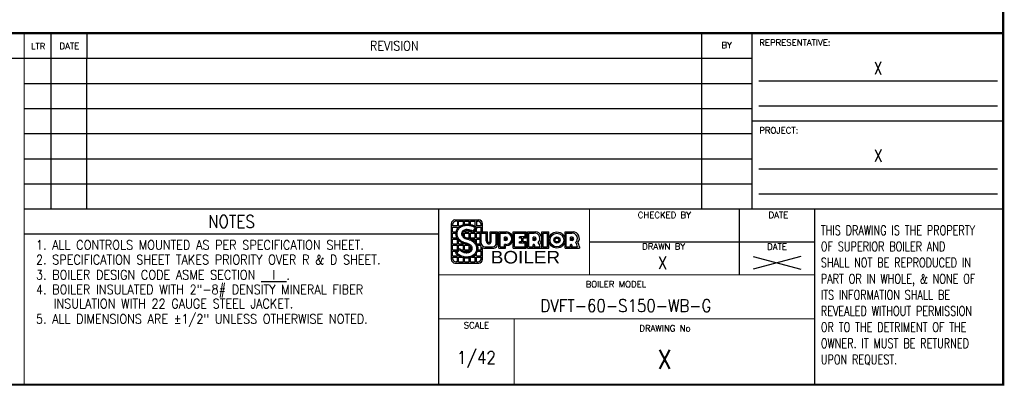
# Model space of a CAD drawing. Header units: inches. Extents: x 1 to 669, y 0 to 417.
# Tile 182 of 256: x 257 to 669, y 0 to 154. Entities that reach past the tile are written whole.
import ezdxf
from ezdxf.enums import TextEntityAlignment as Align

# ---------------------------------------------------------------- set-up
doc = ezdxf.new("R2010")
doc.units = ezdxf.units.IN
doc.header["$LTSCALE"] = 12
doc.header["$MEASUREMENT"] = 0
doc.layers.get('0').update_dxf_attribs({"linetype": 'CONTINUOUS'})
doc.layers.add('X', color=1, linetype='CONTINUOUS')
doc.styles.add('LOGO', font='FRAHV.TTF')
doc.styles.add('SKINNY', font='simplex.shx', dxfattribs={"width": 0.75})
doc.styles.get("Standard").update_dxf_attribs({"font": 'SIMPLEX.SHX', "width": 0.875})

# ---------------------------------------------------------------- blocks, each defined once
blk = doc.blocks.new('*X78')
at = {"color": 0}
blk.add_line((7.34, 7.61), (7.37, 7.64), dxfattribs=at)
blk = doc.blocks.new('Drawing Logo')
for p, q in [((0.1254, -0.5026), (0.1254, -0.1452)), ((0.1373, -0.169), (0.1373, -0.1571)), ((0.1849, -0.169), (0.1373, -0.169)), ((0.1373, -0.2286), (0.1373, -0.1809)), ((0.1373, -0.1809), (0.1849, -0.1809)), ((0.1499, -0.1298), (0.1457, -0.134)), ((0.1611, -0.1095), (0.3994, -0.1095)), ((0.1849, -0.1214), (0.173, -0.1214)), ((0.1849, -0.1214), (0.1849, -0.169)), ((0.1849, -0.1996), (0.1849, -0.1809)), ((0.1968, -0.1214), (0.2445, -0.1214)), ((0.1968, -0.169), (0.1968, -0.1214)), ((0.1968, -0.169), (0.2163, -0.169)), ((0.1968, -0.1846), (0.1968, -0.1809)), ((0.1968, -0.1809), (0.2006, -0.1809)), ((0.2445, -0.1565), (0.2445, -0.1214)), ((0.2564, -0.1536), (0.2564, -0.1214)), ((0.2564, -0.1214), (0.3041, -0.1214)), ((0.3041, -0.1525), (0.3041, -0.1214)), ((0.316, -0.1547), (0.316, -0.1214)), ((0.316, -0.1214), (0.3636, -0.1214)), ((0.3542, -0.169), (0.3636, -0.169)), ((0.3636, -0.169), (0.3636, -0.1214)), ((0.3756, -0.1214), (0.3875, -0.1214)), ((0.3756, -0.1214), (0.3756, -0.169)), ((0.4232, -0.169), (0.3756, -0.169)), ((0.3756, -0.1809), (0.4232, -0.1809)), ((0.3756, -0.1838), (0.3756, -0.1809)), ((0.3756, -0.2286), (0.3756, -0.1923)), ((0.4232, -0.1682), (0.4224, -0.169)), ((0.4232, -0.169), (0.4232, -0.1571)), ((0.4232, -0.2286), (0.4232, -0.1809)), ((0.4351, -0.2286), (0.4351, -0.1452)), ((0.1373, -0.2286), (0.1731, -0.2286)), ((0.1373, -0.2405), (0.1714, -0.2405)), ((0.1373, -0.2882), (0.1373, -0.2405)), ((0.1373, -0.2882), (0.1814, -0.2882)), ((0.2366, -0.2405), (0.2445, -0.2405)), ((0.2441, -0.2286), (0.2445, -0.2286)), ((0.2445, -0.2671), (0.2445, -0.2405)), ((0.2564, -0.2286), (0.2564, -0.2207)), ((0.2564, -0.2286), (0.3041, -0.2286)), ((0.2564, -0.2773), (0.2564, -0.2405)), ((0.2564, -0.2405), (0.3041, -0.2405)), ((0.2827, -0.2882), (0.3041, -0.2882)), ((0.3041, -0.2286), (0.3041, -0.2182)), ((0.3041, -0.2882), (0.3041, -0.2405)), ((0.316, -0.2286), (0.316, -0.2222)), ((0.316, -0.2286), (0.3281, -0.2286)), ((0.316, -0.2882), (0.316, -0.2405)), ((0.316, -0.2405), (0.3636, -0.2405)), ((0.316, -0.2882), (0.3636, -0.2882)), ((0.3454, -0.2286), (0.3636, -0.2286)), ((0.3636, -0.2286), (0.3636, -0.2067)), ((0.3636, -0.2882), (0.3636, -0.2405)), ((0.3756, -0.2286), (0.4849, -0.2286)), ((0.3756, -0.2405), (0.4108, -0.2405)), ((0.3756, -0.2882), (0.3756, -0.2405)), ((0.3756, -0.2882), (0.4108, -0.2882)), ((0.4108, -0.3529), (0.4108, -0.2286)), ((0.4232, -0.3405), (0.4232, -0.241)), ((0.4232, -0.241), (0.4729, -0.241)), ((0.4232, -0.3343), (0.4232, -0.2845)), ((0.4729, -0.3181), (0.4729, -0.241)), ((0.4854, -0.3181), (0.4854, -0.2286)), ((0.5102, -0.2286), (0.5848, -0.2286)), ((0.5102, -0.3181), (0.5102, -0.2286)), ((0.5227, -0.241), (0.5724, -0.241)), ((0.5227, -0.3181), (0.5227, -0.241)), ((0.5724, -0.3405), (0.5724, -0.241)), ((0.5848, -0.3529), (0.5848, -0.2286)), ((0.5973, -0.3902), (0.5973, -0.2286)), ((0.5973, -0.2286), (0.6719, -0.2286)), ((0.6097, -0.3778), (0.6097, -0.241)), ((0.6097, -0.241), (0.6719, -0.241)), ((0.6672, -0.2799), (0.6532, -0.2799)), ((0.6532, -0.3141), (0.6532, -0.2799)), ((0.6672, -0.291), (0.6656, -0.291)), ((0.6656, -0.3029), (0.6656, -0.291)), ((0.7402, -0.2286), (0.8708, -0.2286)), ((0.7402, -0.3902), (0.7402, -0.2286)), ((0.7527, -0.241), (0.8583, -0.241)), ((0.7527, -0.3778), (0.7527, -0.241)), ((0.8583, -0.2783), (0.8024, -0.2783)), ((0.8024, -0.2908), (0.8024, -0.2783)), ((0.8273, -0.2908), (0.8024, -0.2908)), ((0.8273, -0.328), (0.8273, -0.2908)), ((0.8708, -0.2908), (0.8397, -0.2908)), ((0.8397, -0.328), (0.8397, -0.2908)), ((0.8583, -0.2783), (0.8583, -0.241)), ((0.8708, -0.2908), (0.8708, -0.2286)), ((0.8832, -0.2286), (0.963, -0.2286)), ((0.8832, -0.3902), (0.8832, -0.2286)), ((0.8956, -0.241), (0.95, -0.241)), ((0.8956, -0.3778), (0.8956, -0.241)), ((0.9531, -0.2799), (0.9391, -0.2799)), ((0.9391, -0.3141), (0.9391, -0.2799)), ((0.9516, -0.3029), (0.9516, -0.291)), ((0.9531, -0.291), (0.9516, -0.291)), ((1.0262, -0.3902), (1.0262, -0.2286)), ((1.0262, -0.2286), (1.0945, -0.2286)), ((1.0386, -0.3778), (1.0386, -0.241)), ((1.0386, -0.241), (1.0821, -0.241)), ((1.0821, -0.3778), (1.0821, -0.241)), ((1.0945, -0.3902), (1.0945, -0.2286)), ((1.2562, -0.2286), (1.3359, -0.2286)), ((1.2562, -0.3902), (1.2562, -0.2286)), ((1.2686, -0.241), (1.3229, -0.241)), ((1.2686, -0.3778), (1.2686, -0.241)), ((1.3261, -0.2799), (1.3121, -0.2799)), ((1.3121, -0.3141), (1.3121, -0.2799)), ((1.3245, -0.3029), (1.3245, -0.291)), ((1.3261, -0.291), (1.3245, -0.291)), ((0.1373, -0.3477), (0.1373, -0.3001)), ((0.1373, -0.3001), (0.1849, -0.3001)), ((0.1373, -0.3477), (0.1849, -0.3477)), ((0.1373, -0.4073), (0.1373, -0.3596)), ((0.1373, -0.3596), (0.1849, -0.3596)), ((0.1849, -0.3477), (0.1849, -0.3001)), ((0.1849, -0.3477), (0.1849, -0.3477)), ((0.1849, -0.4073), (0.1849, -0.3596)), ((0.1968, -0.3477), (0.1968, -0.3106)), ((0.1968, -0.3477), (0.2445, -0.3477)), ((0.1968, -0.4043), (0.1968, -0.3596)), ((0.1968, -0.3596), (0.2445, -0.3596)), ((0.2445, -0.3477), (0.2445, -0.3436)), ((0.2445, -0.4073), (0.2445, -0.3596)), ((0.2564, -0.4073), (0.2564, -0.3596)), ((0.2564, -0.3596), (0.2959, -0.3596)), ((0.3041, -0.4073), (0.3041, -0.3645)), ((0.316, -0.4073), (0.316, -0.3755)), ((0.321, -0.3001), (0.3636, -0.3001)), ((0.3636, -0.3319), (0.3636, -0.3001)), ((0.3756, -0.3001), (0.4108, -0.3001)), ((0.3756, -0.3477), (0.3756, -0.3001)), ((0.3756, -0.3477), (0.4108, -0.3477)), ((0.3808, -0.3596), (0.4114, -0.3596)), ((0.4232, -0.4073), (0.4232, -0.3807)), ((0.4351, -0.5026), (0.4351, -0.3879)), ((0.4481, -0.3902), (0.5475, -0.3902)), ((0.4605, -0.3778), (0.5351, -0.3778)), ((0.5973, -0.3902), (0.6656, -0.3902)), ((0.6097, -0.3778), (0.6532, -0.3778)), ((0.6672, -0.3141), (0.6532, -0.3141)), ((0.6532, -0.3778), (0.6532, -0.3529)), ((0.6719, -0.3529), (0.6532, -0.3529)), ((0.6672, -0.3029), (0.6656, -0.3029)), ((0.6656, -0.3902), (0.6656, -0.3653)), ((0.6719, -0.3653), (0.6656, -0.3653)), ((0.7402, -0.3902), (0.8708, -0.3902)), ((0.7527, -0.3778), (0.8583, -0.3778)), ((0.8024, -0.3405), (0.8024, -0.328)), ((0.8273, -0.328), (0.8024, -0.328)), ((0.8583, -0.3405), (0.8024, -0.3405)), ((0.8708, -0.328), (0.8397, -0.328)), ((0.8583, -0.3778), (0.8583, -0.3405)), ((0.8708, -0.3902), (0.8708, -0.328)), ((0.8832, -0.3902), (0.9516, -0.3902)), ((0.8956, -0.3778), (0.9391, -0.3778)), ((0.9531, -0.3141), (0.9391, -0.3141)), ((0.9391, -0.3778), (0.9391, -0.3569)), ((0.9462, -0.3529), (0.9431, -0.3529)), ((0.9531, -0.3029), (0.9516, -0.3029)), ((0.9516, -0.3902), (0.9516, -0.3718)), ((0.9547, -0.3902), (1.0262, -0.3902)), ((0.9578, -0.3778), (1.0075, -0.3778)), ((1.0262, -0.3778), (1.0262, -0.3902)), ((1.0262, -0.3902), (1.0945, -0.3902)), ((1.0386, -0.3778), (1.0821, -0.3778)), ((1.2562, -0.3902), (1.3245, -0.3902)), ((1.2686, -0.3778), (1.3121, -0.3778)), ((1.3261, -0.3141), (1.3121, -0.3141)), ((1.3121, -0.3778), (1.3121, -0.3569)), ((1.3191, -0.3529), (1.3161, -0.3529)), ((1.3261, -0.3029), (1.3245, -0.3029)), ((1.3245, -0.3902), (1.3245, -0.3718)), ((1.3276, -0.3902), (1.3991, -0.3902)), ((1.3308, -0.3778), (1.3805, -0.3778)), ((1.3991, -0.3778), (1.3991, -0.3902)), ((0.1373, -0.4073), (0.1849, -0.4073)), ((0.1373, -0.4192), (0.1849, -0.4192)), ((0.1373, -0.4669), (0.1373, -0.4192)), ((0.1373, -0.4669), (0.1849, -0.4669)), ((0.1373, -0.4788), (0.1849, -0.4788)), ((0.1373, -0.4788), (0.1373, -0.4907)), ((0.1849, -0.4669), (0.1849, -0.4582)), ((0.1849, -0.5264), (0.1849, -0.4788)), ((0.1968, -0.5264), (0.1968, -0.4788)), ((0.1968, -0.4788), (0.2195, -0.4788)), ((0.2249, -0.4073), (0.2445, -0.4073)), ((0.2444, -0.4192), (0.2445, -0.4192)), ((0.2445, -0.4193), (0.2445, -0.4192)), ((0.2445, -0.5264), (0.2445, -0.4865)), ((0.2564, -0.4073), (0.3041, -0.4073)), ((0.2564, -0.423), (0.2564, -0.4192)), ((0.2564, -0.4192), (0.3041, -0.4192)), ((0.2564, -0.5264), (0.2564, -0.4885)), ((0.3041, -0.5264), (0.3041, -0.487)), ((0.316, -0.4073), (0.3192, -0.4073)), ((0.316, -0.5264), (0.316, -0.4839)), ((0.3295, -0.4788), (0.3636, -0.4788)), ((0.35, -0.4669), (0.3636, -0.4669)), ((0.3636, -0.4669), (0.3636, -0.4548)), ((0.3636, -0.5264), (0.3636, -0.4788)), ((0.3756, -0.4669), (0.3756, -0.4389)), ((0.3756, -0.4669), (0.4232, -0.4669)), ((0.3756, -0.4788), (0.4232, -0.4788)), ((0.3756, -0.5264), (0.3756, -0.4788)), ((0.3842, -0.4192), (0.4232, -0.4192)), ((0.3868, -0.4073), (0.4232, -0.4073)), ((0.4232, -0.4669), (0.4232, -0.4192)), ((0.4232, -0.4788), (0.4232, -0.4907)), ((0.1611, -0.5384), (0.3994, -0.5384)), ((0.1849, -0.5264), (0.173, -0.5264)), ((0.1968, -0.5264), (0.2445, -0.5264)), ((0.2564, -0.5264), (0.3041, -0.5264)), ((0.316, -0.5264), (0.3636, -0.5264)), ((0.3756, -0.5264), (0.3875, -0.5264))]:
    blk.add_line(p, q)
for points in [[(0.2057, -0.3932), (0.2084, -0.3958), (0.2153, -0.4012), (0.2198, -0.4052), (0.2287, -0.4107), (0.2336, -0.4139), (0.2392, -0.4169), (0.2482, -0.4206), (0.2537, -0.4223), (0.2614, -0.424), (0.2723, -0.4252), (0.278, -0.4252), (0.2876, -0.4244), (0.2957, -0.4226), (0.3036, -0.4197), (0.3101, -0.4161), (0.3158, -0.4114), (0.3204, -0.4053), (0.3229, -0.3983), (0.323, -0.3907), (0.3212, -0.3842), (0.3172, -0.3771), (0.3134, -0.3724), (0.3087, -0.368), (0.3046, -0.3648), (0.2956, -0.3595), (0.2888, -0.3565), (0.2815, -0.354), (0.2735, -0.3521), (0.2663, -0.3506), (0.2596, -0.3488), (0.2501, -0.3458), (0.2379, -0.3407), (0.2304, -0.3369), (0.2248, -0.3337), (0.2184, -0.3295), (0.211, -0.324), (0.2065, -0.3202), (0.2006, -0.3146), (0.1962, -0.3099), (0.1911, -0.3036), (0.1864, -0.2968), (0.1837, -0.2924), (0.1802, -0.2856), (0.1775, -0.2795), (0.176, -0.2753), (0.1741, -0.2691), (0.1721, -0.2589), (0.1714, -0.2521), (0.1713, -0.2436), (0.172, -0.235), (0.1732, -0.2282), (0.1754, -0.2199), (0.1776, -0.2139), (0.1809, -0.2068), (0.1861, -0.1978), (0.1913, -0.1908), (0.1965, -0.185), (0.2038, -0.1781), (0.2089, -0.174), (0.2133, -0.1709), (0.2224, -0.1655), (0.2315, -0.1612), (0.2402, -0.1579), (0.2477, -0.1556), (0.2531, -0.1543), (0.2614, -0.1527), (0.2694, -0.1517), (0.2768, -0.1512), (0.2854, -0.1511), (0.2945, -0.1515), (0.2998, -0.152), (0.3071, -0.153), (0.3162, -0.1547), (0.3248, -0.1569), (0.3317, -0.1591), (0.3384, -0.1616), (0.3452, -0.1645), (0.3537, -0.1688), (0.361, -0.173), (0.3703, -0.1794), (0.379, -0.1866), (0.3797, -0.1873), (0.3384, -0.2371), (0.3296, -0.2296), (0.3193, -0.2237), (0.3106, -0.2201), (0.3008, -0.2174), (0.2837, -0.2156), (0.27, -0.2167), (0.2578, -0.2202), (0.2469, -0.2262), (0.2391, -0.2348), (0.2358, -0.2482), (0.239, -0.2591), (0.2431, -0.2654), (0.2471, -0.2699), (0.2519, -0.2741), (0.2576, -0.2781), (0.2678, -0.2834), (0.2759, -0.2863), (0.29, -0.2896), (0.2979, -0.2916), (0.311, -0.2958), (0.3185, -0.2989), (0.3313, -0.3054), (0.3411, -0.3116), (0.3464, -0.3155), (0.3542, -0.3221), (0.3607, -0.3286), (0.3652, -0.3338), (0.3695, -0.3393), (0.3729, -0.3444), (0.3761, -0.3497), (0.3792, -0.3559), (0.3824, -0.3637), (0.3857, -0.3748), (0.3871, -0.3833), (0.3878, -0.393), (0.3875, -0.4016), (0.3865, -0.4095), (0.3848, -0.417), (0.3826, -0.4241), (0.3792, -0.4322), (0.3759, -0.4383), (0.3716, -0.4449), (0.3674, -0.4505), (0.3617, -0.4567), (0.3562, -0.462), (0.3471, -0.469), (0.3388, -0.4741), (0.3302, -0.4785), (0.32, -0.4826), (0.3099, -0.4856), (0.2991, -0.4879), (0.2888, -0.4892), (0.2751, -0.4898), (0.2619, -0.4891), (0.2494, -0.4874), (0.2387, -0.4851), (0.2273, -0.4817), (0.2163, -0.4774), (0.2087, -0.4738), (0.1972, -0.4673), (0.1892, -0.4618), (0.1798, -0.454), (0.1735, -0.4477), (0.1683, -0.4418), (0.1676, -0.4409)], [(0.2072, -0.4075), (0.2074, -0.4078), (0.2125, -0.4119), (0.2222, -0.4193), (0.2281, -0.4231), (0.2346, -0.4267), (0.2446, -0.4308), (0.2509, -0.4328), (0.2597, -0.4347), (0.2717, -0.436), (0.2784, -0.436), (0.2892, -0.435), (0.2987, -0.433), (0.3081, -0.4295), (0.3162, -0.425), (0.3237, -0.4189), (0.33, -0.4105), (0.3337, -0.4003), (0.3338, -0.3892), (0.3312, -0.38), (0.3262, -0.371), (0.3213, -0.3651), (0.3157, -0.3598), (0.3106, -0.3559), (0.3006, -0.3499), (0.2928, -0.3464), (0.2844, -0.3436), (0.2758, -0.3416), (0.2688, -0.3401), (0.2626, -0.3385), (0.2539, -0.3357), (0.2424, -0.3309), (0.2355, -0.3274), (0.2304, -0.3245), (0.2245, -0.3207), (0.2177, -0.3156), (0.2137, -0.3122), (0.2083, -0.307), (0.2044, -0.3028), (0.1997, -0.2971), (0.1954, -0.2909), (0.1931, -0.2871), (0.1899, -0.281), (0.1875, -0.2755), (0.1862, -0.2719), (0.1846, -0.2665), (0.1828, -0.2573), (0.1822, -0.2515), (0.1821, -0.244), (0.1827, -0.2364), (0.1837, -0.2306), (0.1857, -0.2231), (0.1876, -0.2179), (0.1904, -0.2117), (0.1951, -0.2037), (0.1997, -0.1975), (0.2042, -0.1925), (0.2109, -0.1862), (0.2154, -0.1827), (0.2192, -0.18), (0.2275, -0.1751), (0.2358, -0.1711), (0.2437, -0.1681), (0.2505, -0.166), (0.2553, -0.1648), (0.2631, -0.1634), (0.2705, -0.1624), (0.2773, -0.1619), (0.2852, -0.1618), (0.2938, -0.1622), (0.2985, -0.1627), (0.3053, -0.1636), (0.3138, -0.1653), (0.3218, -0.1673), (0.3282, -0.1693), (0.3345, -0.1716), (0.3407, -0.1743), (0.3486, -0.1782), (0.3552, -0.1821), (0.3638, -0.188), (0.3646, -0.1887), (0.3371, -0.2218), (0.3358, -0.2208), (0.3241, -0.214), (0.314, -0.2099), (0.3028, -0.2068), (0.2838, -0.2048), (0.2681, -0.2061), (0.2536, -0.2101), (0.2402, -0.2176), (0.2293, -0.2295), (0.2247, -0.2484), (0.2291, -0.2636), (0.2345, -0.272), (0.2395, -0.2775), (0.2453, -0.2826), (0.252, -0.2873), (0.2634, -0.2932), (0.2728, -0.2967), (0.2875, -0.3001), (0.295, -0.302), (0.3072, -0.3059), (0.314, -0.3087), (0.3259, -0.3148), (0.335, -0.3205), (0.3397, -0.324), (0.3469, -0.33), (0.3528, -0.336), (0.3569, -0.3406), (0.3607, -0.3456), (0.3638, -0.3502), (0.3666, -0.3549), (0.3694, -0.3604), (0.3723, -0.3673), (0.3752, -0.3772), (0.3764, -0.3846), (0.377, -0.3932), (0.3768, -0.4007), (0.3759, -0.4076), (0.3744, -0.4142), (0.3725, -0.4203), (0.3694, -0.4275), (0.3666, -0.4328), (0.3628, -0.4387), (0.3591, -0.4436), (0.3541, -0.4492), (0.3492, -0.4538), (0.341, -0.4601), (0.3335, -0.4647), (0.3258, -0.4687), (0.3165, -0.4724), (0.3072, -0.4752), (0.2973, -0.4773), (0.2878, -0.4785), (0.2752, -0.479), (0.2629, -0.4784), (0.2513, -0.4768), (0.2414, -0.4747), (0.2308, -0.4715), (0.2206, -0.4675), (0.2137, -0.4643), (0.2029, -0.4582), (0.1958, -0.4532), (0.1871, -0.446), (0.1813, -0.4403), (0.1811, -0.4401)]]:
    blk.add_lwpolyline(points, close=True)
for radius in [0.0808, 0.0684, 0.0311, 0.0186]:
    blk.add_circle((1.1754, -0.3094), radius)
for centre, radius, start, end in [((0.1611, -0.1452), 0.0357, 90, 180), ((0.173, -0.1571), 0.0357, 90, 180), ((0.3875, -0.1571), 0.0357, 0, 90), ((0.3994, -0.1452), 0.0357, 0, 90), ((0.6672, -0.297), 0.0171, 270, 90), ((0.6672, -0.297), 0.00593, 270, 90), ((0.6719, -0.297), 0.0684, 270, 90), ((0.6719, -0.297), 0.0559, 270, 90), ((0.9537, -0.2942), 0.0533, 311.2943, 94.01027), ((0.9531, -0.297), 0.0171, 270, 90), ((0.9531, -0.297), 0.00593, 270, 90), ((0.9611, -0.2936), 0.0651, 321.13417, 88.36816), ((1.3266, -0.2942), 0.0533, 311.2943, 94.01027), ((1.3261, -0.297), 0.0171, 270, 90), ((1.3261, -0.297), 0.00593, 270, 90), ((1.3341, -0.2936), 0.0651, 321.13417, 88.36816), ((0.4481, -0.3529), 0.0373, 180, 270), ((0.4605, -0.3405), 0.0373, 180, 270), ((0.5351, -0.3405), 0.0373, 270, 0), ((0.5475, -0.3529), 0.0373, 270, 0), ((0.9431, -0.3569), 0.00398, 90, 180), ((0.9462, -0.3569), 0.00398, 39.5311, 90), ((0.9204, -0.3781), 0.0373, 0.54123, 39.5311), ((0.8953, -0.3908), 0.0594, 0.54123, 18.61976), ((0.9266, -0.3867), 0.0815, 6.30566, 40.09149), ((0.94, -0.3823), 0.0863, 3.0323, 33.71535), ((1.3161, -0.3569), 0.00398, 90, 180), ((1.3191, -0.3569), 0.00398, 39.5311, 90), ((1.2934, -0.3781), 0.0373, 0.54123, 39.5311), ((1.2682, -0.3908), 0.0594, 0.54123, 18.61976), ((1.2995, -0.3867), 0.0815, 6.30566, 40.09149), ((1.3129, -0.3823), 0.0863, 3.0323, 33.71535), ((0.1611, -0.5026), 0.0357, 180, 270), ((0.173, -0.4907), 0.0357, 180, 270), ((0.3875, -0.4907), 0.0357, 270, 0), ((0.3994, -0.5026), 0.0357, 270, 0)]:
    blk.add_arc(centre, radius, start, end)
blk.add_ellipse((0.4978, -0.3181), major_axis=(0, -0.0162), ratio=0.768586, start_param=-1.570796, end_param=1.570796)
blk.add_rational_spline([(0.2827, -0.2882), (0.2841, -0.2885), (0.2854, -0.2887)], [0.979133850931, 0.989192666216, 1], degree=2)
blk.add_rational_spline([(0.4729, -0.3181), (0.4729, -0.3467), (0.4978, -0.3467), (0.5227, -0.3467), (0.5227, -0.3181)], [1, 0.715972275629, 1, 0.715972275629, 1], degree=2, knots=[-1.570796, -1.570796, -1.570796, 0, 0, 1.570796, 1.570796, 1.570796])
at = {"xscale": 0.09531220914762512, "yscale": 0.09531220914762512, "zscale": 0.09531220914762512}
blk.add_blockref('*X78', (-0.5028, -0.9091), dxfattribs=at)
at = {"style": 'LOGO', "width": 1.125}
blk.add_text('BOILER', height=0.125, dxfattribs=at).set_placement((0.5175, -0.5429))

msp = doc.modelspace()

# ---------------------------------------------------------------- linework, layer by layer
at = {"layer": 'X'}
for p, q in [((270.30335, 74.638), (270.30335, 137.638)), ((285.31091, 74.638), (285.31091, 137.638)), ((542.17211, 74.638), (542.17211, 137.638)), ((566.00796, 128.24131), (665.75796, 128.24131)), ((259.06091, 127.138), (563.17211, 127.138)), ((259.06091, 116.638), (563.17211, 116.638)), ((566.00796, 117.74131), (665.75796, 117.74131)), ((259.06091, 106.138), (563.17211, 106.138)), ((259.06091, 95.638), (563.17211, 95.638)), ((566.00796, 91.49131), (665.75796, 91.49131)), ((259.06091, 85.138), (563.17211, 85.138)), ((566.00796, 80.99131), (665.75796, 80.99131)), ((557.92211, 47.0755), (557.92211, 74.638)), ((495.31091, 60.85675), (589.42211, 60.85675))]:
    msp.add_line(p, q, dxfattribs=at)
for points, const_width in [([(667.72091, 416.31601), (0.97091, 416.31601), (668.17211, 416.31601), (668.17211, 1.1444), (0.97091, 1.1444), (0.97091, 416.31601), (0.97091, 2.15051)], 0.924), ([(668.17211, 148.1444), (0.97091, 148.1444)], 0.924), ([(259.06091, 148.1444), (259.06091, 0.72601)], 0.504), ([(270.30335, 148.1444), (270.30335, 137.6444)], 0.504), ([(285.31091, 137.6444), (285.31091, 148.1444)], 0.504), ([(542.17211, 148.1444), (542.17211, 137.6444)], 0.504), ([(563.17211, 148.1444), (563.17211, 74.6444)], 0.504), ([(563.17211, 137.6444), (0.97091, 137.6444)], 0.504), ([(563.17211, 111.3944), (668.17211, 111.3944)], 0.504), ([(259.06091, 74.6444), (668.17211, 74.6444)], 0.504), ([(432.31091, 74.6444), (432.31091, 1.1444)], 0.504), ([(495.31091, 74.6444), (495.31091, 47.0819)], 0.504), ([(589.42211, 74.6444), (589.42211, 1.1444)], 0.504), ([(259.06091, 64.1444), (432.31091, 64.1444)], 0.504), ([(589.455, 47.0819), (432.31091, 47.0819)], 0.504), ([(589.42211, 28.7069), (432.31091, 28.7069)], 0.504), ([(463.81091, 28.7069), (463.81091, 1.1444)], 0.504)]:
    msp.add_lwpolyline(points, dxfattribs=dict(at, const_width=const_width))

# ---------------------------------------------------------------- block references
at = {"xscale": 42, "yscale": 42, "zscale": 42}
msp.add_blockref('Drawing Logo', (432.31091, 74.6444), dxfattribs=at)

# ---------------------------------------------------------------- texts
at = {"linetype": 'Continuous'}
for width, p in [(0.75, (615.8827, 130.89552)), (0.8, (615.8827, 94.30549))]:
    msp.add_text('X', height=5.25, dxfattribs=dict(at, width=width)).set_placement(p, align=Align.CENTER)
at = {"style": 'SKINNY', "width": 0.75}
for s, p in [('THIS DRAWING IS THE PROPERTY', (591.96672, 63.74303)), ('OF SUPERIOR BOILER AND', (591.96672, 56.99303)), ('SHALL NOT BE REPRODUCED IN', (591.96672, 50.24303)), ('PART OR IN WHOLE, & NONE OF', (591.96672, 43.49303)), ('ITS INFORMATION SHALL BE', (591.96672, 36.74303)), ('REVEALED WITHOUT PERMISSION', (591.96672, 29.99303)), ('OR TO THE DETRIMENT OF THE', (591.96672, 23.24303)), ('OWNER. IT MUST BE RETURNED', (591.96672, 16.49303)), ('UPON REQUEST.', (591.96672, 9.74303))]:
    msp.add_text(s, height=3.9375, dxfattribs=at).set_placement(p)
at = {"width": 0.875}
for s, p in [('1. ALL CONTROLS MOUNTED AS PER SPECIFICATION SHEET.', (263.98275, 57.62803)), ('2. SPECIFICATION SHEET TAKES PRIORITY OVER R & D SHEET.', (263.98275, 51.46018)), ('3. BOILER DESIGN CODE ASME SECTION %%U  I  %%U.', (263.98275, 45.16377)), ('4. BOILER INSULATED WITH 2"-8# DENSITY MINERAL FIBER', (263.98275, 38.99592)), ('INSULATION WITH 22 GAUGE STEEL JACKET.', (271.3729, 33.07807)), ('5. ALL DIMENSIONS ARE %%P1/2" UNLESS OTHERWISE NOTED.', (263.98275, 26.67804))]:
    msp.add_text(s, height=3.9375, dxfattribs=at).set_placement(p)
for s, height, p in [('X', 5.25, (525.76, 49.52307)), ('DVFT-60-S150-WB-G', 5.25, (510.49154, 31.57468)), ('1/42', 5.25, (448.06091, 9.88958)), ('X', 7.875, (526.61651, 7.81349))]:
    msp.add_text(s, height=height, dxfattribs=at).set_placement(p, align=Align.CENTER)
at = {"width": 8.111717}
msp.add_text('X', height=5.25, dxfattribs=at).set_placement((559.46464, 49.4497), (587.85565, 49.4497), align=Align.FIT)
at = {"layer": 'X'}
for s, p in [('LTR', (264.90436, 141.40815)), ('DATE', (277.96479, 141.44844)), ('BY', (552.62334, 141.84183)), ('CHECKED BY', (526.58037, 70.81122)), ('DATE', (574.23893, 70.81122)), ('DRAWN BY', (526.2782, 57.65801)), ('DATE', (573.67211, 57.5819)), ('SCALE', (448.06091, 24.72291)), ('DRAWING No', (526.84817, 23.4569))]:
    msp.add_text(s, height=2.604, dxfattribs=at).set_placement(p, align=Align.CENTER)
at = {"layer": 'X', "width": 0.875}
for s, height, p in [('REVISION', 3.9375, (413.74151, 142.8944)), ('NOTES', 5.25, (345.68591, 69.3944))]:
    msp.add_text(s, height=height, dxfattribs=at).set_placement(p, align=Align.MIDDLE_CENTER)
at = {"layer": 'X'}
for s, p in [('REPRESENTATIVE:', (566.24819, 142.94477)), ('PROJECT:', (566.24819, 106.19477)), ('BOILER MODEL', (493.67853, 41.88227))]:
    msp.add_text(s, height=2.604, dxfattribs=at).set_placement(p)

doc.saveas('drawing.dxf')
